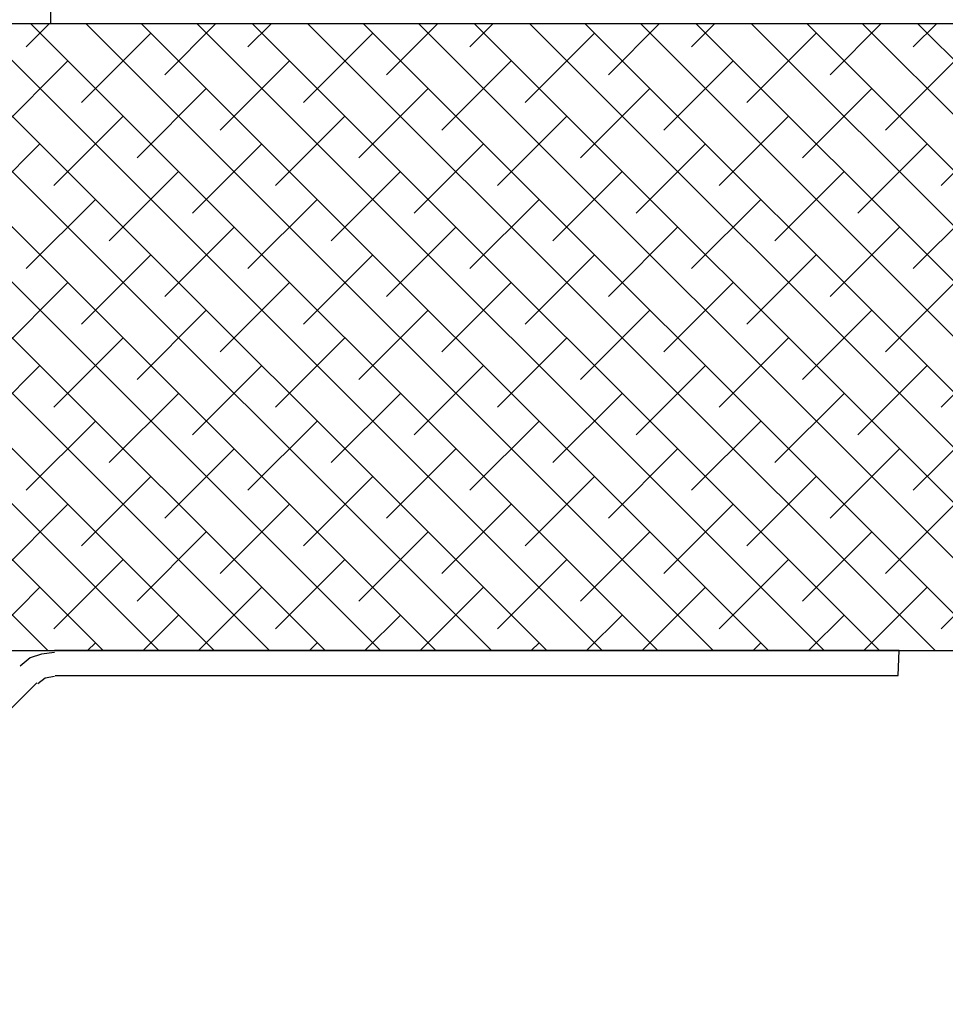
# Model space of a CAD drawing. Header units: inches. Extents: x 19734 to 55197, y -1945 to 10268.
# Tile 30 of 53: x 48703 to 48750, y 437 to 487. Entities that reach past the tile are written whole.
import ezdxf

# ---------------------------------------------------------------- set-up
doc = ezdxf.new("R2010")
doc.units = ezdxf.units.IN
doc.header["$MEASUREMENT"] = 0
doc.layers.add('G-ANNO-SYMB', color=7, linetype='Continuous', lineweight=30)

msp = doc.modelspace()

# ---------------------------------------------------------------- hatches: boundary and pattern name
at = {"layer": 'G-ANNO-SYMB'}
h = msp.add_hatch(dxfattribs=at)
h.set_pattern_fill('AR-CONC', color=256, scale=5.93125)
h.set_pattern_definition([(50, (80403.744, -17658.58), (42.542495, -3.721986), [4.44844, -48.932813]), (355, (80403.744, -17658.58), (-8.22969, 44.614396), [3.55875, -39.14625]), (100.45144, (80407.29, -17658.89), (34.312806, 40.89241), [3.78059, -41.58649]), (46.1842, (80403.744, -17646.717), (63.30075, -9.81736), [6.67266, -73.39922]), (96.63564, (80409.02, -17647.535), (55.43714, 57.77741), [5.67089, -62.37977]), (351.18416, (80403.744, -17646.717), (55.43714, 57.77741), [5.33813, -58.71938]), (21, (80409.675, -17649.682), (35.40405, -23.880333), [4.44844, -48.932813]), (326, (80409.675, -17649.682), (14.43164, 43.01046), [3.55875, -39.14625]), (71.45144, (80412.626, -17651.672), (49.83569, 19.13013), [3.78059, -41.58649]), (37.5, (80403.744, -17658.579), (0.7212314, 19.744767), [0, -38.67175, 0, -39.739375, 0, -39.294531]), (7.5, (80403.744, -17658.58), (15.603312, 23.393545), [0, -22.657375, 0, -37.782063, 0, -14.976406]), (327.5, (80390.517, -17658.579), (31.662343, -1.337786), [0, -14.828125, 0, -46.26375, 0, -61.388438]), (317.5, (80384.586, -17658.58), (34.59023, 5.937477), [0, -19.276563, 0, -30.723875, 0, -43.594688])])
h.paths.add_polyline_path([(48751.87208, 534.11468), (48751.87208, 639.90864), (48720.03244, 620.52921), (48713.26284, 625.94743), (48716.66894, 608.9434), (48709.89934, 614.36162), (48704.42208, 611.02784), (48704.42208, 486.66468), (48829.39878, 486.66468), (48826.61038, 491.24592), (48832.0286, 498.01552), (48815.02457, 494.60941), (48820.44279, 501.37902), (48800.51798, 534.11468)])
h = msp.add_hatch(dxfattribs=at)
h.set_pattern_fill('ANSI38', color=256, scale=15.816667, angle=90)
h.set_pattern_definition([(135, (80403.744, -17658.5791), (-1.39800904, -1.39800904), []), (225, (80403.744, -17658.5791), (-1.39800904, -4.19402711), [4.94270835, -2.965625])])
h.paths.add_polyline_path([(48756.4442, 455.03135), (48756.4442, 486.66468), (48672.78874, 486.66468), (48672.78874, 455.03135)])
h.paths.add_polyline_path([(48840.10344, 455.03135), (48840.10344, 469.07736), (48829.39878, 486.66468), (48758.42128, 486.66468), (48758.42128, 455.03135)])

# ---------------------------------------------------------------- linework, layer by layer
for p, q in [((48704.42208, 611.02784), (48704.42208, 486.66468)), ((48672.78874, 486.66468), (48829.39878, 486.66468)), ((48672.78874, 455.03135), (48848.65265, 455.03135))]:
    msp.add_line(p, q, dxfattribs=at)
for points in [[(48704.61675, 454.93815), (48703.96434, 454.84495), (48703.40514, 454.65855), (48702.89254, 454.23914)], [(48704.66335, 453.77314), (48747.16282, 453.77314), (48747.20942, 455.03135), (48704.61675, 455.03135)], [(48704.61675, 453.72654), (48704.15075, 453.63334), (48703.77794, 453.35374)], [(48687.51444, 437.18343), (48703.73134, 453.40034)]]:
    msp.add_lwpolyline(points, dxfattribs=at)

doc.saveas('drawing.dxf')
